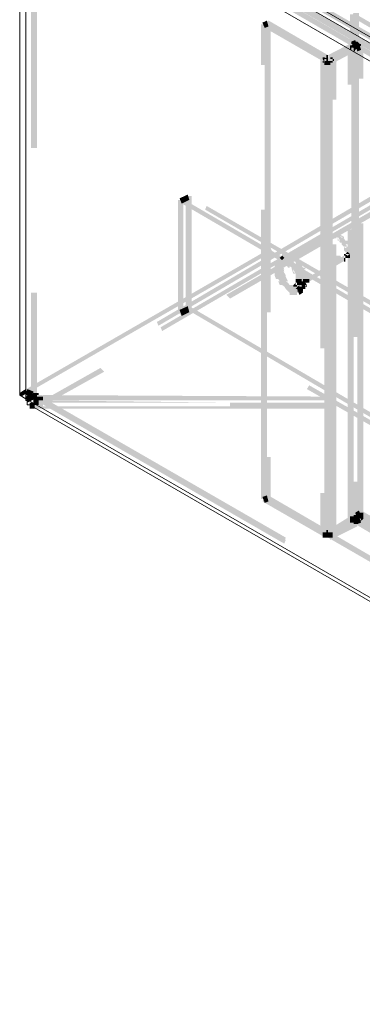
# Model space of a CAD drawing. Header units: millimetres. Extents: x -91 to 1961, y -1152 to 358.
# Tile 231 of 256: x 193 to 201, y 97 to 118. Entities that reach past the tile are written whole.
import ezdxf

# ---------------------------------------------------------------- set-up
doc = ezdxf.new("R2010")
doc.units = ezdxf.units.MM
doc.header["$MEASUREMENT"] = 0
doc.layers.get('0').update_dxf_attribs({"linetype": 'CONTINUOUS'})

msp = doc.modelspace()

# ---------------------------------------------------------------- hatches: boundary and pattern name
at = {"true_color": 0xaaaaaa}
h = msp.add_hatch(color=253, dxfattribs=at)
h.paths.add_polyline_path([(193.755, 110.085), (193.887, 110.085), (193.887, 109.952), (193.755, 109.952)])
h.paths.add_polyline_path([(236.324, 134.521), (236.44, 134.521), (236.44, 134.438), (236.324, 134.438)])
h = msp.add_hatch(color=253, dxfattribs=at)
h.paths.add_polyline_path([(236.407, 134.471), (230.898, 131.295), (230.864, 131.378), (236.357, 134.554)])
h.paths.add_polyline_path([(228.151, 129.69), (222.642, 126.513), (222.592, 126.596), (228.102, 129.773)])
h.paths.add_polyline_path([(219.895, 124.942), (214.386, 121.765), (214.336, 121.848), (219.846, 125.024)])
h.paths.add_polyline_path([(211.623, 120.16), (206.163, 116.984), (206.081, 117.066), (211.59, 120.243)])
h.paths.add_polyline_path([(203.417, 115.412), (197.907, 112.235), (197.825, 112.318), (203.334, 115.495)])
h.paths.add_polyline_path([(195.145, 110.631), (193.838, 109.903), (193.804, 110.002), (195.062, 110.713)])
h = msp.add_hatch(color=253, dxfattribs=at)
h.paths.add_polyline_path([(236.324, 97.577), (230.815, 100.72), (230.864, 100.853), (236.357, 97.676)])
h.paths.add_polyline_path([(228.068, 102.325), (222.559, 105.502), (222.592, 105.584), (228.102, 102.408)])
h.paths.add_polyline_path([(219.796, 107.073), (214.303, 110.25), (214.336, 110.333), (219.846, 107.156)])
h.paths.add_polyline_path([(211.54, 111.855), (206.031, 115.031), (206.081, 115.114), (211.59, 111.938)])
h.paths.add_polyline_path([(203.285, 116.603), (197.775, 119.78), (197.858, 119.862), (203.367, 116.686)])
h.paths.add_polyline_path([(195.029, 121.385), (193.672, 122.195), (193.705, 122.278), (195.111, 121.467)])
h = msp.add_hatch(color=253, dxfattribs=at)
h.paths.add_polyline_path([(193.672, 121.897), (193.672, 115.544), (193.54, 115.544), (193.54, 121.897)])
h.paths.add_polyline_path([(193.672, 112.368), (193.672, 110.118), (193.54, 110.118), (193.54, 112.368)])
h = msp.add_hatch(color=253, dxfattribs=at)
h.paths.add_polyline_path([(236.44, 97.114), (230.947, 100.257), (230.98, 100.373), (236.49, 97.196)])
h.paths.add_polyline_path([(228.184, 101.862), (222.675, 105.038), (222.725, 105.121), (228.234, 101.945)])
h.paths.add_polyline_path([(219.928, 106.61), (214.419, 109.787), (214.469, 109.869), (219.978, 106.693)])
h.paths.add_polyline_path([(211.673, 111.392), (206.163, 114.568), (206.246, 114.651), (211.706, 111.474)])
h.paths.add_polyline_path([(203.417, 116.14), (197.907, 119.317), (197.99, 119.399), (203.5, 116.223)])
h.paths.add_polyline_path([(195.145, 120.921), (193.589, 121.848), (193.622, 121.931), (195.244, 121.004)])
h = msp.add_hatch(color=253, dxfattribs=at)
h.paths.add_polyline_path([(236.49, 97.246), (230.98, 100.373), (231.03, 100.505), (236.539, 97.329)])
h.paths.add_polyline_path([(228.234, 101.994), (222.725, 105.171), (222.774, 105.254), (228.267, 102.077)])
h.paths.add_polyline_path([(219.978, 106.726), (214.469, 109.903), (214.502, 110.002), (220.011, 106.825)])
h.paths.add_polyline_path([(211.706, 111.524), (206.213, 114.701), (206.296, 114.783), (211.755, 111.607)])
h.paths.add_polyline_path([(203.45, 116.256), (197.941, 119.432), (198.04, 119.532), (203.533, 116.355)])
h.paths.add_polyline_path([(195.194, 121.054), (193.622, 121.98), (193.672, 122.063), (195.277, 121.136)])
h = msp.add_hatch(color=253, dxfattribs=at)
h.paths.add_polyline_path([(234.835, 98.354), (229.326, 101.531), (229.375, 101.614), (234.885, 98.437)])
h.paths.add_polyline_path([(226.579, 103.086), (221.07, 106.263), (221.12, 106.345), (226.629, 103.169)])
h.paths.add_polyline_path([(218.324, 107.884), (212.814, 111.061), (212.864, 111.143), (218.357, 107.967)])
h.paths.add_polyline_path([(210.068, 112.616), (204.558, 115.792), (204.641, 115.875), (210.151, 112.699)])
h.paths.add_polyline_path([(201.845, 117.414), (196.336, 120.59), (196.385, 120.673), (201.895, 117.497)])
for points in [[(200.538, 118.473), (200.538, 117.827), (200.654, 117.827), (200.654, 118.473)], [(200.621, 118.506), (200.621, 117.877), (200.737, 117.877), (200.737, 118.506)], [(198.751, 118.208), (198.669, 118.175), (198.619, 118.291), (198.718, 118.34)], [(198.669, 118.291), (199.976, 117.53), (199.942, 117.447), (198.619, 118.208)], [(200.025, 117.497), (198.718, 118.258), (198.751, 118.34), (200.058, 117.579)], [(200.571, 117.695), (200.108, 117.447), (200.058, 117.579), (200.538, 117.827)], [(200.158, 117.53), (200.621, 117.794), (200.654, 117.662), (200.191, 117.414)], [(200.704, 117.794), (200.621, 117.745), (200.571, 117.877), (200.654, 117.91)], [(200.621, 117.827), (200.704, 117.745), (200.654, 117.695), (200.571, 117.794)], [(200.621, 117.794), (200.621, 117.662), (200.654, 117.662), (200.654, 117.794)], [(200.737, 117.745), (200.654, 117.827), (200.704, 117.877), (200.786, 117.794)], [(200.786, 117.695), (200.704, 117.662), (200.654, 117.794), (200.737, 117.827)], [(200.786, 117.695), (200.704, 117.662), (200.654, 117.794), (200.737, 117.827)], [(200.025, 117.579), (200.025, 117.447), (200.058, 117.447), (200.058, 117.579)], [(201.928, 114.734), (196.418, 111.524), (196.385, 111.607), (201.895, 114.816)], [(196.766, 114.403), (196.766, 111.938), (196.882, 111.938), (196.882, 114.403)], [(196.799, 114.436), (196.981, 114.519), (197.014, 114.403), (196.849, 114.32)], [(196.849, 114.436), (202.358, 111.226), (202.308, 111.143), (196.799, 114.353)], [(202.854, 111.011), (197.362, 114.188), (197.395, 114.27), (202.904, 111.094)], [(199.049, 113.079), (200.108, 113.675), (200.158, 113.592), (199.099, 112.996)], [(199.049, 113.079), (198.999, 113.046), (198.966, 112.996), (198.999, 113.046), (198.999, 112.996), (198.999, 112.963), (198.999, 112.914), (198.999, 112.831), (198.999, 112.781), (198.999, 112.798), (199.049, 112.699), (198.999, 112.699), (199.049, 112.666), (199.099, 112.666), (199.132, 112.583), (199.099, 112.583), (199.132, 112.533), (199.181, 112.5), (199.215, 112.45), (199.264, 112.401), (199.215, 112.45), (199.264, 112.45), (199.297, 112.45), (199.347, 112.45), (199.38, 112.45), (199.38, 112.318), (199.347, 112.318), (199.297, 112.318), (199.264, 112.318), (199.215, 112.318), (199.215, 112.368), (199.181, 112.401), (199.132, 112.45), (199.099, 112.5), (199.049, 112.533), (198.999, 112.533), (198.966, 112.616), (198.999, 112.616), (198.966, 112.666), (198.917, 112.666), (198.884, 112.748), (198.884, 112.781), (198.884, 112.831), (198.884, 112.914), (198.884, 112.963), (198.884, 112.996), (198.884, 113.046), (198.917, 113.046), (198.966, 113.079), (198.999, 113.129)], [(199.132, 113.178), (199.132, 113.129), (199.099, 113.079), (199.049, 113.046), (199.099, 113.079), (199.099, 113.046), (199.049, 112.996), (198.999, 112.963), (199.049, 112.996), (199.049, 112.963), (199.099, 112.881), (199.082, 112.881), (199.099, 112.831), (199.082, 112.831), (199.132, 112.748), (199.132, 112.699), (199.132, 112.715), (199.181, 112.616), (199.132, 112.616), (199.181, 112.583), (199.215, 112.533), (199.264, 112.5), (199.264, 112.533), (199.347, 112.5), (199.297, 112.5), (199.347, 112.5), (199.38, 112.5), (199.43, 112.5), (199.479, 112.5), (199.479, 112.368), (199.43, 112.368), (199.38, 112.368), (199.347, 112.368), (199.297, 112.368), (199.215, 112.401), (199.215, 112.45), (199.181, 112.5), (199.132, 112.533), (199.099, 112.583), (199.049, 112.583), (198.999, 112.666), (198.999, 112.699), (198.999, 112.748), (198.999, 112.699), (198.966, 112.781), (198.966, 112.831), (198.966, 112.881), (198.966, 112.831), (198.917, 112.914), (198.917, 112.963), (198.917, 112.996), (198.966, 112.996), (198.999, 113.046), (198.966, 113.046), (198.966, 113.079), (198.999, 113.079), (199.049, 113.129), (198.999, 113.129), (198.999, 113.178)], [(199.43, 112.616), (199.43, 112.666), (199.43, 112.699), (199.43, 112.748), (199.479, 112.699), (199.43, 112.748), (199.38, 112.781), (199.38, 112.831), (199.43, 112.781), (199.38, 112.831), (199.347, 112.881), (199.297, 112.914), (199.297, 112.963), (199.347, 112.914), (199.297, 112.963), (199.264, 112.996), (199.215, 113.046), (199.215, 112.996), (199.181, 112.996), (199.132, 113.079), (199.132, 113.129), (199.181, 113.046), (199.132, 113.046), (199.099, 113.046), (199.049, 113.046), (198.999, 113.046), (198.999, 113.178), (199.049, 113.178), (199.099, 113.178), (199.132, 113.178), (199.181, 113.178), (199.264, 113.129), (199.264, 113.079), (199.181, 113.129), (199.215, 113.129), (199.264, 113.079), (199.297, 113.046), (199.347, 112.996), (199.38, 112.963), (199.43, 112.963), (199.43, 112.914), (199.38, 112.914), (199.43, 112.881), (199.479, 112.831), (199.512, 112.831), (199.512, 112.781), (199.479, 112.781), (199.512, 112.748), (199.562, 112.748), (199.562, 112.699), (199.562, 112.666), (199.562, 112.616)], [(199.099, 113.129), (199.049, 113.079), (198.999, 113.129), (199.049, 113.178)], [(199.347, 112.533), (200.406, 113.178), (200.439, 113.079), (199.38, 112.45)], [(199.512, 112.368), (199.43, 112.318), (199.38, 112.45), (199.479, 112.5)], [(196.799, 111.987), (196.981, 112.07), (197.014, 111.938), (196.849, 111.855)], [(193.457, 110.167), (193.325, 110.085), (193.292, 110.167), (193.424, 110.25)], [(193.457, 110.25), (193.589, 110.2), (193.54, 110.085), (193.424, 110.118)], [(193.424, 110.085), (193.589, 110.167), (193.622, 110.035), (193.457, 109.952)], [(193.589, 110.167), (193.622, 110.118), (193.589, 110.085), (193.54, 110.118)], [(193.54, 110.118), (193.54, 110.085), (193.672, 110.085), (193.672, 110.118)], [(193.589, 110.085), (193.589, 109.903), (193.705, 109.903), (193.705, 110.085)], [(198.751, 107.785), (198.669, 107.752), (198.619, 107.884), (198.718, 107.917)], [(199.942, 107.024), (198.619, 107.785), (198.669, 107.884), (199.976, 107.107)], [(198.751, 107.917), (200.058, 107.156), (200.025, 107.073), (198.718, 107.835)], [(200.058, 107.156), (200.538, 107.454), (200.571, 107.371), (200.108, 107.073)], [(200.058, 107.107), (200.654, 107.454), (200.704, 107.371), (200.108, 107.024)], [(200.654, 107.322), (200.191, 107.024), (200.158, 107.107), (200.621, 107.404)], [(200.621, 107.487), (200.621, 107.371), (200.737, 107.371), (200.737, 107.487)], [(200.621, 107.404), (200.621, 107.289), (200.654, 107.289), (200.654, 107.404)], [(200.786, 107.454), (200.704, 107.404), (200.654, 107.537), (200.737, 107.586)], [(200.786, 107.454), (200.704, 107.404), (200.654, 107.537), (200.737, 107.586)], [(201.547, 106.941), (200.654, 107.454), (200.704, 107.537), (201.597, 107.024)], [(200.654, 107.404), (200.737, 107.454), (200.786, 107.322), (200.704, 107.289)], [(200.704, 107.454), (201.713, 106.858), (201.68, 106.776), (200.654, 107.371)], [(200.704, 107.537), (200.704, 107.404), (200.836, 107.404), (200.836, 107.537)], [(200.704, 107.239), (200.108, 106.941), (200.058, 107.073), (200.654, 107.371)], [(200.025, 107.156), (200.025, 107.024), (200.058, 107.024), (200.058, 107.156)], [(200.025, 107.073), (200.025, 107.024), (200.158, 107.024), (200.158, 107.073)]]:
    msp.add_hatch(color=253, dxfattribs=at).paths.add_polyline_path(points)
h = msp.add_hatch(color=253, dxfattribs=at)
h.paths.add_polyline_path([(200.621, 118.506), (206.13, 115.329), (206.081, 115.197), (200.571, 118.423)])
h.paths.add_polyline_path([(208.877, 113.724), (214.386, 110.548), (214.336, 110.465), (208.827, 113.642)])
h.paths.add_polyline_path([(217.132, 108.976), (222.642, 105.8), (222.559, 105.667), (217.099, 108.844)])
h.paths.add_polyline_path([(225.388, 104.195), (230.682, 101.134), (230.649, 101.051), (225.305, 104.112)])
h = msp.add_hatch(color=253, dxfattribs=at)
h.paths.add_polyline_path([(198.586, 107.835), (198.586, 114.188), (198.718, 114.188), (198.718, 107.835)])
h.paths.add_polyline_path([(198.586, 117.364), (198.586, 118.258), (198.718, 118.258), (198.718, 117.364)])
h = msp.add_hatch(color=253, dxfattribs=at)
h.paths.add_polyline_path([(198.801, 118.291), (198.801, 111.938), (198.669, 111.938), (198.669, 118.291)])
h.paths.add_polyline_path([(198.801, 108.761), (198.801, 107.884), (198.669, 107.884), (198.669, 108.761)])
h = msp.add_hatch(color=253, dxfattribs=at)
h.paths.add_polyline_path([(193.292, 110.167), (198.801, 113.344), (198.834, 113.261), (193.325, 110.085)])
h.paths.add_polyline_path([(201.547, 114.899), (207.057, 118.076), (207.09, 117.993), (201.597, 114.816)])
h = msp.add_hatch(color=253, dxfattribs=at)
h.paths.add_polyline_path([(200.488, 107.404), (200.488, 113.757), (200.621, 113.757), (200.621, 107.404)])
h.paths.add_polyline_path([(200.488, 116.934), (200.488, 117.794), (200.621, 117.794), (200.621, 116.934)])
h = msp.add_hatch(color=253, dxfattribs=at)
h.paths.add_polyline_path([(200.737, 117.695), (200.704, 117.695), (200.654, 117.794), (200.654, 117.827), (200.786, 117.827), (200.786, 117.794), (200.704, 117.827), (200.737, 117.827)])
h.paths.add_polyline_path([(200.704, 117.745), (200.654, 117.745), (200.654, 117.877), (200.704, 117.877)])
h.paths.add_polyline_path([(200.654, 117.745), (200.621, 117.745), (200.621, 117.877), (200.654, 117.877)])
h.paths.add_polyline_path([(200.621, 117.745), (200.571, 117.745), (200.571, 117.877), (200.621, 117.877)])
h.paths.add_polyline_path([(200.654, 117.827), (200.654, 117.794), (200.538, 117.794), (200.538, 117.827)])
h.paths.add_polyline_path([(200.571, 117.695), (200.538, 117.695), (200.538, 117.827), (200.571, 117.827)])
h = msp.add_hatch(color=253, dxfattribs=at)
h.paths.add_polyline_path([(200.704, 107.537), (200.704, 113.89), (200.836, 113.89), (200.836, 107.537)])
h.paths.add_polyline_path([(200.704, 117.066), (200.704, 117.794), (200.836, 117.794), (200.836, 117.066)])
h = msp.add_hatch(color=253, dxfattribs=at)
h.paths.add_polyline_path([(200.704, 117.745), (200.704, 111.392), (200.571, 111.392), (200.571, 117.745)])
h.paths.add_polyline_path([(200.704, 108.215), (200.704, 107.371), (200.571, 107.371), (200.571, 108.215)])
h = msp.add_hatch(color=253, dxfattribs=at)
h.paths.add_polyline_path([(200.737, 117.745), (200.737, 111.392), (200.621, 111.392), (200.621, 117.745)])
h.paths.add_polyline_path([(200.737, 108.215), (200.737, 107.487), (200.621, 107.487), (200.621, 108.215)])
h = msp.add_hatch(color=253, dxfattribs=at)
h.paths.add_polyline_path([(200.025, 117.497), (200.025, 111.143), (199.893, 111.143), (199.893, 117.497)])
h.paths.add_polyline_path([(200.025, 107.967), (200.025, 107.073), (199.893, 107.073), (199.893, 107.967)])
h = msp.add_hatch(color=253, dxfattribs=at)
h.paths.add_polyline_path([(199.942, 117.53), (199.976, 117.53), (200.058, 117.497), (200.058, 117.447), (199.942, 117.447), (199.942, 117.497), (199.976, 117.414), (199.942, 117.414)])
h.paths.add_polyline_path([(199.976, 117.497), (200.025, 117.497), (200.025, 117.364), (199.976, 117.364)])
h.paths.add_polyline_path([(200.025, 117.497), (200.058, 117.497), (200.058, 117.364), (200.025, 117.364)])
h.paths.add_polyline_path([(200.058, 117.497), (200.108, 117.497), (200.108, 117.364), (200.058, 117.364)])
h.paths.add_polyline_path([(200.058, 117.447), (200.058, 117.497), (200.191, 117.497), (200.191, 117.447)])
h.paths.add_polyline_path([(200.108, 117.53), (200.158, 117.53), (200.158, 117.414), (200.108, 117.414)])
h = msp.add_hatch(color=253, dxfattribs=at)
h.paths.add_polyline_path([(199.976, 107.107), (199.976, 113.46), (200.108, 113.46), (200.108, 107.107)])
h.paths.add_polyline_path([(199.976, 116.636), (199.976, 117.53), (200.108, 117.53), (200.108, 116.636)])
h = msp.add_hatch(color=253, dxfattribs=at)
h.paths.add_polyline_path([(200.158, 117.53), (200.158, 111.177), (200.025, 111.177), (200.025, 117.53)])
h.paths.add_polyline_path([(200.158, 108), (200.158, 107.107), (200.025, 107.107), (200.025, 108)])
h = msp.add_hatch(color=253, dxfattribs=at)
h.paths.add_polyline_path([(200.108, 107.073), (200.108, 113.427), (200.24, 113.427), (200.24, 107.073)])
h.paths.add_polyline_path([(200.108, 116.603), (200.108, 117.497), (200.24, 117.497), (200.24, 116.603)])
h = msp.add_hatch(color=253, dxfattribs=at)
h.paths.add_polyline_path([(201.845, 114.866), (196.336, 111.64), (196.303, 111.723), (201.795, 114.949)])
h.paths.add_polyline_path([(193.589, 110.085), (193.457, 110.002), (193.424, 110.085), (193.54, 110.167)])
h = msp.add_hatch(color=253, dxfattribs=at)
h.paths.add_polyline_path([(196.931, 114.485), (197.064, 114.485), (197.064, 112.02), (196.931, 112.02)])
h.paths.add_polyline_path([(208.877, 106.61), (209.009, 106.61), (209.009, 105.121), (208.877, 105.121)])
h = msp.add_hatch(color=253, dxfattribs=at)
h.paths.add_polyline_path([(200.108, 113.559), (200.058, 113.559), (200.158, 113.642), (200.158, 113.592), (200.158, 113.559), (200.108, 113.509), (200.058, 113.46), (200.108, 113.509), (200.108, 113.46), (200.058, 113.46), (200.108, 113.427), (200.158, 113.427), (200.158, 113.377), (200.158, 113.344), (200.108, 113.344), (200.158, 113.294), (200.191, 113.261), (200.24, 113.261), (200.24, 113.212), (200.191, 113.212), (200.24, 113.178), (200.273, 113.129), (200.24, 113.178), (200.273, 113.178), (200.323, 113.178), (200.356, 113.129), (200.406, 113.079), (200.356, 113.046), (200.323, 113.079), (200.323, 113.046), (200.273, 113.046), (200.24, 113.046), (200.24, 113.079), (200.191, 113.129), (200.158, 113.178), (200.108, 113.212), (200.108, 113.261), (200.158, 113.212), (200.108, 113.261), (200.058, 113.294), (200.025, 113.344), (200.025, 113.377), (200.025, 113.427), (200.058, 113.377), (200.025, 113.427), (199.976, 113.46), (199.976, 113.509), (200.025, 113.509), (200.058, 113.559), (200.025, 113.559), (200.025, 113.592), (200.025, 113.642), (200.058, 113.675), (200.108, 113.675)])
h.paths.add_polyline_path([(200.356, 113.079), (200.406, 113.129), (200.439, 113.079), (200.406, 113.046)])
h = msp.add_hatch(color=253, dxfattribs=at)
h.paths.add_polyline_path([(200.488, 113.212), (200.439, 113.261), (200.406, 113.294), (200.406, 113.344), (200.406, 113.377), (200.538, 113.377), (200.538, 113.344), (200.538, 113.294), (200.488, 113.294), (200.538, 113.261)])
h.paths.add_polyline_path([(200.439, 113.344), (200.406, 113.377), (200.356, 113.427), (200.356, 113.46), (200.356, 113.509), (200.406, 113.46), (200.356, 113.509), (200.356, 113.46), (200.323, 113.46), (200.273, 113.559), (200.273, 113.592), (200.323, 113.509), (200.273, 113.509), (200.273, 113.559), (200.24, 113.592), (200.273, 113.642), (200.323, 113.592), (200.273, 113.642), (200.323, 113.642), (200.406, 113.592), (200.406, 113.559), (200.323, 113.592), (200.356, 113.592), (200.406, 113.559), (200.439, 113.509), (200.488, 113.509), (200.488, 113.46), (200.488, 113.427), (200.439, 113.427), (200.488, 113.377)])
h.paths.add_polyline_path([(200.24, 113.559), (200.191, 113.559), (200.191, 113.592), (200.158, 113.642), (200.191, 113.675), (200.24, 113.642), (200.191, 113.675), (200.24, 113.675)])
h.paths.add_polyline_path([(200.191, 113.642), (200.158, 113.592), (200.108, 113.642), (200.158, 113.675)])
h = msp.add_hatch(color=253, dxfattribs=at)
h.paths.add_polyline_path([(200.406, 113.178), (200.439, 113.178), (200.439, 113.046), (200.406, 113.046)])
h.paths.add_polyline_path([(200.406, 113.129), (200.406, 113.178), (200.538, 113.178), (200.538, 113.129)])
h.paths.add_polyline_path([(200.406, 113.178), (200.406, 113.212), (200.538, 113.212), (200.538, 113.178)])
h.paths.add_polyline_path([(200.439, 113.212), (200.488, 113.261), (200.538, 113.212), (200.488, 113.178)])
h = msp.add_hatch(color=253, dxfattribs=at)
h.paths.add_polyline_path([(199.099, 112.996), (199.049, 112.963), (198.999, 112.996), (199.049, 113.046)])
h.paths.add_polyline_path([(199.049, 112.963), (198.999, 112.914), (199.049, 112.963), (199.049, 112.914), (199.049, 112.881), (199.049, 112.831), (198.999, 112.831), (199.049, 112.781), (199.099, 112.781), (199.099, 112.748), (199.082, 112.748), (199.132, 112.666), (199.132, 112.616), (199.099, 112.616), (199.132, 112.583), (199.099, 112.616), (199.132, 112.616), (199.181, 112.583), (199.215, 112.533), (199.264, 112.5), (199.215, 112.533), (199.264, 112.533), (199.297, 112.533), (199.297, 112.401), (199.264, 112.401), (199.215, 112.401), (199.215, 112.45), (199.181, 112.5), (199.132, 112.533), (199.132, 112.5), (199.099, 112.5), (199.099, 112.533), (199.049, 112.583), (198.999, 112.616), (198.999, 112.666), (198.999, 112.616), (198.966, 112.699), (198.966, 112.748), (198.966, 112.781), (198.999, 112.748), (198.966, 112.781), (198.917, 112.831), (198.917, 112.881), (198.917, 112.914), (198.917, 112.963), (198.966, 112.963), (198.999, 112.996)])
h.paths.add_polyline_path([(199.297, 112.533), (199.347, 112.533), (199.347, 112.401), (199.297, 112.401)])
h = msp.add_hatch(color=253, dxfattribs=at)
h.paths.add_polyline_path([(199.512, 112.666), (199.512, 112.699), (199.512, 112.748), (199.562, 112.699), (199.512, 112.748), (199.479, 112.781), (199.479, 112.831), (199.512, 112.781), (199.479, 112.831), (199.43, 112.881), (199.43, 112.914), (199.479, 112.881), (199.43, 112.914), (199.38, 112.963), (199.347, 112.996), (199.347, 113.046), (199.38, 112.996), (199.347, 113.046), (199.297, 113.079), (199.297, 113.046), (199.264, 113.046), (199.264, 113.079), (199.215, 113.129), (199.215, 113.079), (199.181, 113.079), (199.181, 113.212), (199.215, 113.212), (199.264, 113.178), (199.297, 113.129), (199.264, 113.178), (199.297, 113.178), (199.347, 113.129), (199.38, 113.079), (199.43, 113.046), (199.479, 113.046), (199.479, 112.996), (199.43, 112.996), (199.479, 112.963), (199.512, 112.914), (199.562, 112.914), (199.562, 112.881), (199.512, 112.881), (199.562, 112.831), (199.595, 112.831), (199.595, 112.781), (199.562, 112.781), (199.595, 112.748), (199.645, 112.748), (199.645, 112.699), (199.645, 112.666)])
h.paths.add_polyline_path([(199.181, 113.079), (199.132, 113.079), (199.099, 113.079), (199.049, 113.079), (199.049, 113.212), (199.099, 113.212), (199.132, 113.212), (199.181, 113.212)])
h = msp.add_hatch(color=253, dxfattribs=at)
h.paths.add_polyline_path([(199.347, 112.666), (199.347, 112.699), (199.347, 112.748), (199.347, 112.781), (199.38, 112.748), (199.347, 112.781), (199.297, 112.831), (199.297, 112.881), (199.347, 112.781), (199.297, 112.781), (199.264, 112.881), (199.264, 112.914), (199.297, 112.881), (199.264, 112.914), (199.297, 112.963), (199.347, 112.914), (199.38, 112.914), (199.38, 112.881), (199.297, 112.914), (199.347, 112.914), (199.43, 112.881), (199.43, 112.831), (199.38, 112.831), (199.43, 112.781), (199.479, 112.781), (199.479, 112.748), (199.479, 112.699), (199.479, 112.666)])
h.paths.add_polyline_path([(199.264, 112.914), (199.215, 112.963), (199.215, 112.914), (199.181, 112.914), (199.132, 112.996), (199.132, 113.046), (199.181, 112.963), (199.132, 112.963), (199.099, 112.963), (199.099, 113.079), (199.132, 113.079), (199.181, 113.079), (199.264, 113.046), (199.264, 112.996), (199.181, 113.046), (199.215, 113.046), (199.264, 112.996), (199.297, 112.963)])
h.paths.add_polyline_path([(199.099, 112.963), (199.049, 112.963), (199.049, 113.079), (199.099, 113.079)])
h = msp.add_hatch(color=253, dxfattribs=at)
h.paths.add_polyline_path([(199.297, 112.5), (199.297, 112.533), (199.347, 112.583), (199.38, 112.583), (199.38, 112.45), (199.347, 112.45), (199.43, 112.533), (199.43, 112.5)])
h.paths.add_polyline_path([(199.347, 112.533), (199.347, 112.583), (199.479, 112.583), (199.479, 112.533)])
h.paths.add_polyline_path([(199.347, 112.583), (199.347, 112.616), (199.479, 112.616), (199.479, 112.583)])
h.paths.add_polyline_path([(199.347, 112.616), (199.347, 112.666), (199.479, 112.666), (199.479, 112.616)])
h = msp.add_hatch(color=253, dxfattribs=at)
h.paths.add_polyline_path([(199.38, 112.401), (199.43, 112.45), (199.479, 112.401), (199.43, 112.368)])
h.paths.add_polyline_path([(199.38, 112.45), (199.38, 112.5), (199.512, 112.5), (199.512, 112.45)])
h.paths.add_polyline_path([(199.43, 112.533), (199.479, 112.533), (199.479, 112.401), (199.43, 112.401)])
h.paths.add_polyline_path([(199.43, 112.5), (199.43, 112.533), (199.562, 112.533), (199.562, 112.5)])
h.paths.add_polyline_path([(199.43, 112.533), (199.43, 112.583), (199.562, 112.583), (199.562, 112.533)])
h.paths.add_polyline_path([(199.43, 112.583), (199.43, 112.616), (199.562, 112.616), (199.562, 112.583)])
h = msp.add_hatch(color=253, dxfattribs=at)
h.paths.add_polyline_path([(199.43, 112.45), (199.43, 112.5), (199.562, 112.5), (199.562, 112.45)])
h.paths.add_polyline_path([(199.479, 112.533), (199.512, 112.533), (199.512, 112.401), (199.479, 112.401)])
h.paths.add_polyline_path([(199.479, 112.5), (199.479, 112.533), (199.595, 112.533), (199.595, 112.5)])
h.paths.add_polyline_path([(199.512, 112.533), (199.562, 112.583), (199.595, 112.533), (199.562, 112.5)])
h.paths.add_polyline_path([(199.512, 112.583), (199.512, 112.616), (199.645, 112.616), (199.645, 112.583)])
h.paths.add_polyline_path([(199.512, 112.616), (199.512, 112.666), (199.645, 112.666), (199.645, 112.616)])
h = msp.add_hatch(color=253, dxfattribs=at)
h.paths.add_polyline_path([(205.104, 107.107), (199.595, 110.25), (199.645, 110.333), (205.154, 107.206)])
h.paths.add_polyline_path([(196.849, 111.855), (196.799, 111.904), (196.849, 111.987), (196.882, 111.938)])
h = msp.add_hatch(color=253, dxfattribs=at)
h.paths.add_polyline_path([(197.014, 112.07), (202.523, 108.844), (202.474, 108.761), (196.981, 111.987)])
h.paths.add_polyline_path([(205.27, 107.289), (208.959, 105.171), (208.91, 105.088), (205.237, 107.206)])
h = msp.add_hatch(color=253, dxfattribs=at)
h.paths.add_polyline_path([(193.804, 109.869), (193.755, 109.869), (193.755, 110.002), (193.804, 110.002)])
h.paths.add_polyline_path([(193.755, 109.869), (193.705, 109.869), (193.705, 110.002), (193.755, 110.002)])
h.paths.add_polyline_path([(193.705, 109.869), (193.672, 109.869), (193.622, 109.952), (193.622, 110.002), (193.755, 110.002), (193.755, 109.952), (193.672, 110.002), (193.705, 110.002)])
h.paths.add_polyline_path([(193.672, 109.903), (193.622, 109.903), (193.622, 110.035), (193.672, 110.035)])
h.paths.add_polyline_path([(193.589, 110.002), (193.589, 110.035), (193.622, 109.952), (193.589, 109.952), (193.589, 110.085), (193.622, 110.085), (193.705, 110.035), (193.705, 110.002)])
h.paths.add_polyline_path([(193.589, 110.002), (193.54, 110.035), (193.589, 110.085), (193.622, 110.035)])
h.paths.add_polyline_path([(193.54, 110.002), (193.507, 110.002), (193.457, 110.085), (193.457, 110.118), (193.589, 110.118), (193.589, 110.085), (193.507, 110.118), (193.54, 110.118)])
h.paths.add_polyline_path([(193.507, 110.085), (193.457, 110.118), (193.507, 110.167), (193.54, 110.118)])
h.paths.add_polyline_path([(193.424, 110.167), (193.424, 110.2), (193.54, 110.2), (193.54, 110.167)])
h.paths.add_polyline_path([(193.457, 110.118), (193.424, 110.118), (193.424, 110.25), (193.457, 110.25)])
h = msp.add_hatch(color=253, dxfattribs=at)
h.paths.add_polyline_path([(193.54, 110.2), (193.589, 110.2), (193.589, 110.085), (193.54, 110.085)])
h.paths.add_polyline_path([(193.672, 110.167), (193.672, 110.118), (193.54, 110.118), (193.54, 110.167)])
h = msp.add_hatch(color=253, dxfattribs=at)
h.paths.add_polyline_path([(193.622, 110.167), (199.132, 106.991), (199.099, 106.908), (193.589, 110.085)])
h.paths.add_polyline_path([(201.895, 105.369), (207.388, 102.193), (207.355, 102.11), (201.845, 105.287)])
h.paths.add_polyline_path([(210.151, 100.638), (215.66, 97.461), (215.61, 97.378), (210.101, 100.555)])
h.paths.add_polyline_path([(218.406, 95.84), (223.916, 92.663), (223.833, 92.58), (218.357, 95.757)])
h.paths.add_polyline_path([(226.662, 91.108), (232.122, 87.931), (232.089, 87.849), (226.579, 91.025)])
h.paths.add_polyline_path([(234.885, 86.31), (236.49, 85.433), (236.44, 85.35), (234.835, 86.227)])
h = msp.add_hatch(color=253, dxfattribs=at)
h.paths.add_polyline_path([(193.589, 110.167), (193.622, 110.167), (193.622, 110.035), (193.589, 110.035)])
h.paths.add_polyline_path([(193.622, 110.167), (193.672, 110.167), (193.672, 110.035), (193.622, 110.035)])
h.paths.add_polyline_path([(193.672, 110.167), (193.705, 110.167), (193.705, 110.035), (193.672, 110.035)])
h.paths.add_polyline_path([(193.804, 110.118), (193.804, 110.085), (193.672, 110.085), (193.672, 110.118)])
h.paths.add_polyline_path([(193.705, 110.118), (193.755, 110.118), (193.755, 110.002), (193.705, 110.002)])
h.paths.add_polyline_path([(193.755, 110.118), (193.804, 110.118), (193.804, 110.002), (193.755, 110.002)])
h = msp.add_hatch(color=253, dxfattribs=at)
h.paths.add_polyline_path([(193.622, 110.118), (199.132, 106.941), (199.099, 106.858), (193.589, 110.035)])
h.paths.add_polyline_path([(201.895, 105.336), (207.388, 102.16), (207.355, 102.077), (201.845, 105.254)])
h.paths.add_polyline_path([(210.151, 100.588), (215.66, 97.411), (215.61, 97.329), (210.101, 100.505)])
h.paths.add_polyline_path([(218.406, 95.807), (223.916, 92.63), (223.833, 92.547), (218.357, 95.724)])
h.paths.add_polyline_path([(226.662, 91.058), (232.122, 87.882), (232.089, 87.799), (226.579, 90.975)])
h.paths.add_polyline_path([(234.885, 86.277), (236.49, 85.383), (236.44, 85.301), (234.835, 86.194)])
h = msp.add_hatch(color=253, dxfattribs=at)
h.paths.add_polyline_path([(231.03, 91.058), (231.146, 91.058), (231.146, 90.893), (231.03, 90.893)])
h.paths.add_polyline_path([(193.589, 110.118), (193.622, 110.118), (193.622, 110.002), (193.589, 110.002)])
h.paths.add_polyline_path([(231.063, 96.948), (231.195, 96.948), (231.195, 95.724), (231.063, 95.724)])
h = msp.add_hatch(color=253, dxfattribs=at)
h.paths.add_polyline_path([(207.437, 109.952), (201.084, 110.002), (201.084, 110.085), (207.437, 110.085)])
h.paths.add_polyline_path([(197.907, 110.002), (193.622, 110.002), (193.622, 110.118), (197.907, 110.085)])
h = msp.add_hatch(color=253, dxfattribs=at)
h.paths.add_polyline_path([(193.804, 110.118), (200.158, 110.085), (200.158, 110.002), (193.804, 110.002)])
h.paths.add_polyline_path([(203.334, 110.085), (207.437, 110.085), (207.437, 109.952), (203.334, 110.002)])
h = msp.add_hatch(color=253, dxfattribs=at)
h.paths.add_polyline_path([(207.437, 109.82), (201.084, 109.869), (201.084, 109.952), (207.437, 109.952)])
h.paths.add_polyline_path([(197.907, 109.869), (193.804, 109.869), (193.804, 110.002), (197.907, 109.952)])
h = msp.add_hatch(color=253, dxfattribs=at)
h.paths.add_polyline_path([(193.507, 109.952), (193.54, 109.952), (193.54, 109.82), (193.507, 109.82)])
h.paths.add_polyline_path([(193.54, 109.952), (193.589, 109.952), (193.589, 109.82), (193.54, 109.82)])
h.paths.add_polyline_path([(193.589, 109.952), (193.622, 109.952), (193.622, 109.82), (193.589, 109.82)])
h = msp.add_hatch(color=253, dxfattribs=at)
h.paths.add_polyline_path([(193.622, 109.952), (199.976, 109.952), (199.976, 109.82), (193.622, 109.82)])
h.paths.add_polyline_path([(203.152, 109.952), (207.437, 109.952), (207.437, 109.82), (203.152, 109.82)])
h = msp.add_hatch(color=253, dxfattribs=at)
h.paths.add_polyline_path([(200.737, 107.322), (200.704, 107.322), (200.704, 107.454), (200.737, 107.454)])
h.paths.add_polyline_path([(200.704, 107.322), (200.654, 107.322), (200.654, 107.454), (200.704, 107.454)])
h.paths.add_polyline_path([(200.654, 107.322), (200.621, 107.322), (200.621, 107.454), (200.654, 107.454)])
h.paths.add_polyline_path([(200.621, 107.322), (200.571, 107.322), (200.571, 107.454), (200.621, 107.454)])
h.paths.add_polyline_path([(200.571, 107.322), (200.538, 107.322), (200.538, 107.454), (200.571, 107.454)])
h = msp.add_hatch(color=253, dxfattribs=at)
h.paths.add_polyline_path([(200.621, 107.322), (200.621, 107.371), (200.737, 107.371), (200.737, 107.322)])
h.paths.add_polyline_path([(200.654, 107.404), (200.704, 107.404), (200.704, 107.289), (200.654, 107.289)])
h.paths.add_polyline_path([(200.654, 107.371), (200.654, 107.404), (200.786, 107.404), (200.786, 107.371)])
h.paths.add_polyline_path([(200.704, 107.454), (200.737, 107.454), (200.704, 107.404), (200.704, 107.454), (200.836, 107.454), (200.836, 107.404), (200.737, 107.322), (200.704, 107.322)])
h.paths.add_polyline_path([(200.704, 107.454), (200.704, 107.487), (200.836, 107.487), (200.836, 107.454)])
h.paths.add_polyline_path([(200.704, 107.487), (200.704, 107.537), (200.836, 107.537), (200.836, 107.487)])
h = msp.add_hatch(color=253, dxfattribs=at)
h.paths.add_polyline_path([(200.621, 107.404), (200.621, 107.454), (200.737, 107.454), (200.737, 107.404)])
h.paths.add_polyline_path([(200.621, 107.454), (200.621, 107.487), (200.737, 107.487), (200.737, 107.454)])
h = msp.add_hatch(color=253, dxfattribs=at)
h.paths.add_polyline_path([(200.786, 107.586), (206.296, 104.41), (206.246, 104.31), (200.737, 107.487)])
h.paths.add_polyline_path([(209.042, 102.788), (214.551, 99.612), (214.502, 99.529), (209.009, 102.706)])
h.paths.add_polyline_path([(217.298, 98.057), (222.807, 94.88), (222.774, 94.781), (217.265, 97.957)])
h.paths.add_polyline_path([(225.57, 93.259), (230.649, 90.347), (230.6, 90.264), (225.471, 93.176)])
h = msp.add_hatch(color=253, dxfattribs=at)
h.paths.add_polyline_path([(230.517, 90.049), (225.008, 93.226), (225.057, 93.308), (230.567, 90.132)])
h.paths.add_polyline_path([(222.261, 94.781), (216.752, 97.957), (216.802, 98.057), (222.294, 94.88)])
h.paths.add_polyline_path([(214.005, 99.529), (208.496, 102.706), (208.529, 102.838), (214.039, 99.661)])
h.paths.add_polyline_path([(205.733, 104.31), (200.654, 107.289), (200.704, 107.371), (205.783, 104.41)])
h = msp.add_hatch(color=253, dxfattribs=at)
h.paths.add_polyline_path([(199.942, 107.107), (199.976, 107.107), (199.976, 106.991), (199.942, 106.991)])
h.paths.add_polyline_path([(199.976, 107.107), (200.025, 107.107), (200.025, 106.991), (199.976, 106.991)])
h.paths.add_polyline_path([(200.025, 107.107), (200.058, 107.107), (200.058, 106.991), (200.025, 106.991)])
h.paths.add_polyline_path([(200.058, 107.107), (200.108, 107.107), (200.108, 106.991), (200.058, 106.991)])
h.paths.add_polyline_path([(200.108, 107.107), (200.158, 107.107), (200.158, 106.991), (200.108, 106.991)])
h = msp.add_hatch(color=253, dxfattribs=at)
h.paths.add_polyline_path([(229.921, 89.834), (224.412, 92.961), (224.462, 93.06), (229.971, 89.917)])
h.paths.add_polyline_path([(221.666, 94.582), (216.156, 97.759), (216.206, 97.842), (221.715, 94.665)])
h.paths.add_polyline_path([(213.41, 99.314), (207.9, 102.491), (207.95, 102.59), (213.443, 99.413)])
h.paths.add_polyline_path([(205.154, 104.062), (200.058, 107.024), (200.108, 107.107), (205.187, 104.145)])
h = msp.add_hatch(color=253, dxfattribs=at)
h.paths.add_polyline_path([(200.108, 107.073), (205.617, 103.897), (205.568, 103.814), (200.058, 106.991)])
h.paths.add_polyline_path([(208.364, 102.292), (213.873, 99.115), (213.823, 99.016), (208.331, 102.193)])
h.paths.add_polyline_path([(216.62, 97.544), (222.129, 94.367), (222.096, 94.284), (216.586, 97.461)])
h.paths.add_polyline_path([(224.892, 92.762), (229.971, 89.834), (229.921, 89.751), (224.793, 92.663)])

# ---------------------------------------------------------------- linework, layer by layer
at = {"color": 7, "linetype": 'Continuous', "lineweight": 5}
for points in [[(236.192, 97.676), (193.54, 122.278), (193.54, 122.278)], [(193.424, 121.815), (236.275, 97.08), (236.275, 97.08)], [(236.275, 85.301), (193.424, 110.035), (193.424, 110.035)]]:
    msp.add_lwpolyline(points, dxfattribs=at)
at = {"color": 7, "linetype": 'Continuous', "lineweight": 20}
for points in [[(236.275, 97.494), (193.589, 122.113), (193.589, 122.113)], [(193.292, 121.897), (193.292, 110.118), (193.292, 110.118)], [(193.424, 110.035), (193.424, 121.815), (193.424, 121.815)], [(193.424, 110.035), (193.424, 121.815), (193.424, 121.815)], [(193.292, 110.118), (193.424, 110.035), (193.424, 110.035)], [(193.424, 110.035), (193.424, 110.002), (193.424, 110.002)], [(193.424, 110.002), (193.457, 110.002), (193.457, 110.002)], [(193.457, 110.002), (193.457, 109.952), (193.457, 109.952)], [(193.457, 109.952), (193.457, 109.903), (193.457, 109.903)], [(193.457, 109.903), (193.507, 109.903), (193.507, 109.903)], [(193.507, 109.903), (236.357, 85.168), (236.357, 85.168)]]:
    msp.add_lwpolyline(points, dxfattribs=at)

doc.saveas('drawing.dxf')
